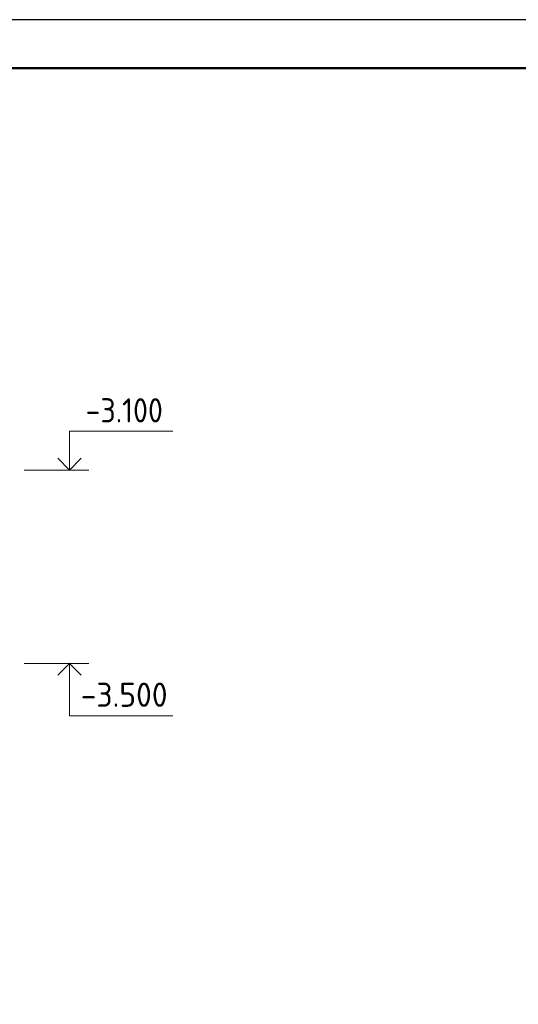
# Model space of a CAD drawing. Header units: millimetres. Extents: x 0 to 42000, y 0 to 29700.
# Tile 13 of 18: x 16387 to 21539, y 19522 to 29700. Entities that reach past the tile are written whole.
import ezdxf

# ---------------------------------------------------------------- set-up
doc = ezdxf.new("R2010")
doc.units = ezdxf.units.MM
doc.layers.add('Standard', color=7, linetype='Continuous', lineweight=25)
doc.layers.add('Высотные отметки', color=7, linetype='Continuous', lineweight=25)
doc.styles.add('ISOCPEUR', font='txt')

msp = doc.modelspace()

# ---------------------------------------------------------------- linework, layer by layer
at = {"layer": 'Standard', "color": 7, "linetype": 'Continuous', "lineweight": 25, "transparency": 33554687}
msp.add_lwpolyline([(0, 0), (42000, 0), (42000, 29700), (0, 29700), (0, 0)], close=True, dxfattribs=at)
at = {"layer": 'Standard', "color": 7, "linetype": 'Continuous', "lineweight": 50, "transparency": 33554687}
msp.add_lwpolyline([(2000, 29200), (41500, 29200), (41500, 500), (2000, 500), (2000, 29200)], close=True, dxfattribs=at)
at = {"layer": 'Standard', "color": 7, "linetype": 'Continuous', "lineweight": 13, "transparency": 33554687}
msp.add_lwpolyline([(41500, 29200), (2000, 29200), (2000, 500), (41500, 500), (41500, 29200)], dxfattribs=at)
at = {"layer": 'Высотные отметки', "color": 7, "linetype": 'Continuous', "lineweight": 13, "transparency": 33554687}
for p, q in [((17102, 25045), (16435, 25045)), ((17102, 23045), (16435, 23045))]:
    msp.add_line(p, q, dxfattribs=at)
for points in [[(16902, 25045), (16902, 25445), (17968, 25445)], [(16902, 23045), (16902, 22505), (17968, 22505)]]:
    msp.add_lwpolyline(points, dxfattribs=at)
at = {"layer": 'Высотные отметки', "color": 7, "linetype": 'Continuous', "lineweight": 35, "transparency": 33554687}
for points in [[(16781, 25166), (16902, 25045), (17023, 25166)], [(16781, 22924), (16902, 23045), (17023, 22924)]]:
    msp.add_lwpolyline(points, dxfattribs=at)

# ---------------------------------------------------------------- texts
at = {"layer": 'Высотные отметки', "color": 7, "linetype": 'Continuous', "lineweight": 25, "transparency": 33554687, "char_height": 250, "attachment_point": 7, "style": 'ISOCPEUR'}
for s, insert, width in [('\\W0.90;-3.100', (17068, 25537), 1011.77), ('\\W0.95;-3.500', (17018, 22597), 1067.86)]:
    msp.add_mtext(s, dxfattribs=dict(at, insert=insert, width=width))

doc.saveas('drawing.dxf')
